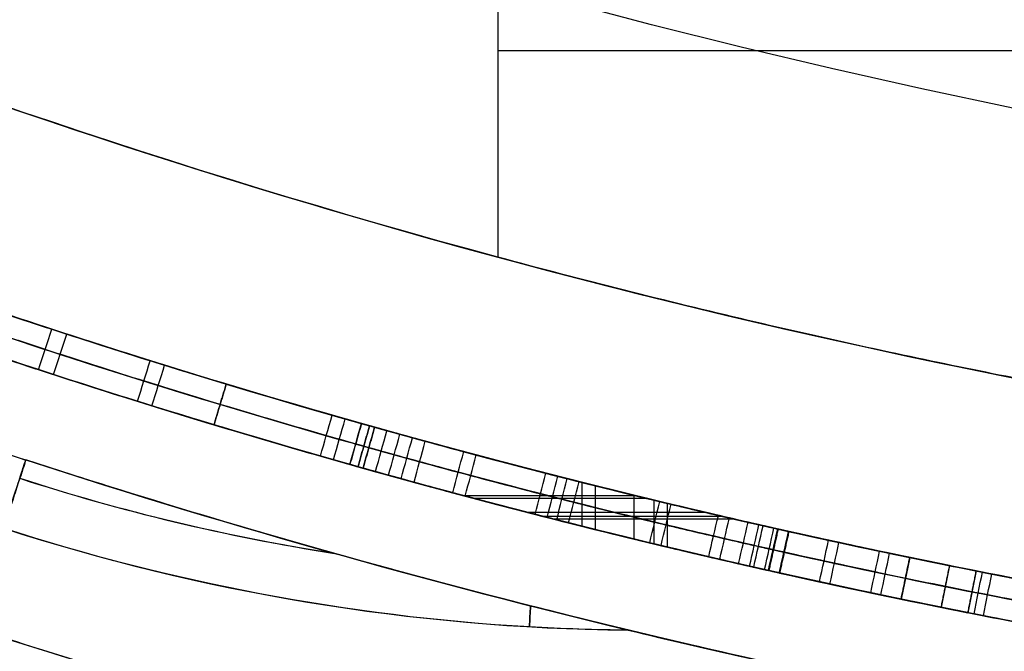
# Model space of a CAD drawing. Header units: centimetres. Extents: x -10 to 8.9, y -34.1 to -8.
# Tile 65 of 256: x -6.785 to -6.6924, y -33.9443 to -33.8849. Entities that reach past the tile are written whole.
import ezdxf

# ---------------------------------------------------------------- set-up
doc = ezdxf.new("R2010")
doc.units = ezdxf.units.CM
doc.layers.add('Default', color=7, linetype='Continuous', true_color=0x000000)

msp = doc.modelspace()

# ---------------------------------------------------------------- linework, layer by layer
at = {"layer": 'Default'}
for p, q in [((-6.765531, -33.919187, -0.094324), (-6.766686, -33.923016, -0.094324)), ((-6.766109, -33.921101, -0.144324), (-6.766109, -33.921101, -0.044324)), ((-6.752064, -33.923113, -0.115478), (-6.753148, -33.926963, -0.115478)), ((-6.752064, -33.923113, -0.071247), (-6.753148, -33.926963, -0.071247)), ((-6.752606, -33.925038, -0.09817), (-6.752606, -33.925038, -0.132785)), ((-6.752606, -33.925038, -0.055862), (-6.752606, -33.925038, -0.086632)), ((-6.732109, -33.928431, -0.044324), (-6.732109, -33.932555, -0.044324)), ((-6.730859, -33.928744, -0.144324), (-6.730859, -33.932867, -0.144324)), ((-6.727045, -33.929687, -0.044324), (-6.743207, -33.929687, -0.044324)), ((-6.726013, -33.929938, -0.144324), (-6.742261, -33.929938, -0.144324)), ((-6.727214, -33.929646, -0.09817), (-6.727214, -33.933763, -0.09817)), ((-6.727214, -33.929646, -0.086632), (-6.727214, -33.933763, -0.086632)), ((-6.72534, -33.930101, -0.055862), (-6.72534, -33.934216, -0.055862)), ((-6.72409, -33.930403, -0.132785), (-6.72409, -33.934515, -0.132785)), ((-6.720456, -33.931265, -0.09817), (-6.737188, -33.931265, -0.09817)), ((-6.720456, -33.931265, -0.086632), (-6.737188, -33.931265, -0.086632)), ((-6.718807, -33.93165, -0.055862), (-6.735687, -33.93165, -0.055862)), ((-6.717721, -33.931901, -0.132785), (-6.734701, -33.931901, -0.132785)), ((-6.70128, -33.9355, -0.092401), (-6.702091, -33.939417, -0.092401)), ((-6.697532, -33.936266, -0.050093), (-6.698323, -33.940187, -0.050093)), ((-6.701686, -33.937458, -0.086632), (-6.701686, -33.937458, -0.09817)), ((-6.695031, -33.936766, -0.138555), (-6.695809, -33.94069, -0.138555)), ((-6.697928, -33.938227, -0.044324), (-6.697928, -33.938227, -0.055862)), ((-6.69542, -33.938728, -0.132785), (-6.69542, -33.938728, -0.144324))]:
    msp.add_line(p, q, dxfattribs=at)
at = {"layer": 'Default', "extrusion": (1.44293e-05, 0, 1)}
msp.add_arc((-6.549995, -33.205, -0.534984), 0.758447, 180, 251.972328, dxfattribs=at)
at = {"layer": 'Default', "extrusion": (0, 0, -1)}
for centre, radius, start, end in [((6.55, -33.205, -0.2075), 0.7025, 180, 0), ((6.55, -33.205, 0.61), 0.7275, 285.139401, 299.860599), ((6.55, -33.205, 0.08859), 0.75, 286.793029, 288.555976), ((6.55, -33.205, 0.044324), 0.746, 281.406246, 286.793029), ((6.55, -33.205, 0.144324), 0.75, 281.210363, 286.793029), ((6.55, -33.205, 0.086632), 0.746, 281.700071, 285.715672), ((6.55, -33.205, 0.132785), 0.746, 281.210363, 285.715672), ((6.55, -33.205, 0.09817), 0.75, 281.700071, 285.715672), ((6.55, -33.205, 0.055862), 0.75, 281.406246, 285.715672), ((6.55, -33.205, 0.08859), 0.75, 280.109543, 281.700071)]:
    msp.add_arc(centre, radius, start, end, dxfattribs=at)
at = {"layer": 'Default', "extrusion": (1.37986e-06, 1.22846e-16, -1)}
msp.add_arc((6.549999, -33.205, 0.534871), 0.758448, 180, 287.999876, dxfattribs=at)
at = {"layer": 'Default'}
for centre, radius, start, end in [((-6.55, -33.205, -0.8725), 0.7275, 232.900723, 262.099277), ((-6.55, -33.205, -1.05), 0.7275, 235, 260), ((-6.55, -33.205, -1.05), 0.82, 235, 260), ((-6.55, -33.205, -0.144324), 0.746, 253.206971, 258.789637), ((-6.55, -33.205, -0.044324), 0.75, 253.206971, 258.593754), ((-6.55, -33.205, -0.055862), 0.746, 254.284328, 258.593754), ((-6.55, -33.205, -0.09817), 0.746, 254.284328, 258.299929), ((-6.55, -33.205, -0.132785), 0.75, 254.284328, 258.789637), ((-6.55, -33.205, -0.086632), 0.75, 254.284328, 258.299929)]:
    msp.add_arc(centre, radius, start, end, dxfattribs=at)
at = {"layer": 'Default', "extrusion": (0, -1, 0)}
msp.add_arc((-6.74, -0.7, 33.887848), 0.09, 0, 90, dxfattribs=at)
at = {"layer": 'Default'}
for points, degree in [([(-6.55, -32.43, -0.59725), (-6.571115, -32.43, -0.596839), (-6.613354, -32.431726, -0.596003), (-6.676343, -32.439492, -0.594714), (-6.738448, -32.452368, -0.593401), (-6.799376, -32.470305, -0.59207), (-6.858504, -32.493106, -0.590735), (-6.915762, -32.520758, -0.589397), (-6.970367, -32.552885, -0.588075), (-7.022248, -32.589411, -0.586771), (-7.07097, -32.630061, -0.585492), (-7.11623, -32.674566, -0.584261), (-7.157827, -32.722808, -0.582986), (-7.194958, -32.773748, -0.581695), (-7.228125, -32.827972, -0.580372), (-7.257247, -32.885894, -0.579009), (-7.281218, -32.945594, -0.577654), (-7.299531, -33.004934, -0.576351), (-7.31243, -33.061981, -0.575136), (-7.321111, -33.120235, -0.573932), (-7.325339, -33.179476, -0.572744), (-7.325017, -33.238946, -0.571591), (-7.32016, -33.297719, -0.570405), (-7.311134, -33.354924, -0.569219), (-7.296931, -33.414845, -0.567938), (-7.277333, -33.475147, -0.566606), (-7.252445, -33.534493, -0.56525), (-7.223078, -33.590912, -0.563915), (-7.189339, -33.644559, -0.562598), (-7.151254, -33.695367, -0.561301), (-7.109194, -33.742836, -0.56004), (-7.063366, -33.786739, -0.558806), (-7.014173, -33.826699, -0.557523), (-6.961763, -33.862584, -0.556214), (-6.906736, -33.893988, -0.55489), (-6.849183, -33.920862, -0.553548), (-6.809556, -33.935548, -0.55267), (-6.789485, -33.94207, -0.552227)], 3), ([(-6.789486, -33.94207, -0.617526), (-6.809707, -33.935499, -0.617973), (-6.849628, -33.92069, -0.618858), (-6.907593, -33.893558, -0.62021), (-6.962985, -33.861833, -0.621543), (-7.015713, -33.825563, -0.622862), (-7.06517, -33.785159, -0.624154), (-7.111188, -33.740775, -0.625396), (-7.153373, -33.692779, -0.626669), (-7.191512, -33.641404, -0.627977), (-7.225214, -33.587188, -0.629304), (-7.254449, -33.530209, -0.630649), (-7.27902, -33.470557, -0.632009), (-7.298136, -33.410443, -0.633333), (-7.311772, -33.351441, -0.634592), (-7.32029, -33.29617, -0.635736), (-7.324965, -33.23933, -0.636883), (-7.325359, -33.180837, -0.638017), (-7.321351, -33.122743, -0.639181), (-7.313086, -33.065737, -0.640357), (-7.300927, -33.010452, -0.641532), (-7.283642, -32.952598, -0.642798), (-7.260216, -32.892504, -0.644156), (-7.231211, -32.833522, -0.645539), (-7.198011, -32.778317, -0.646881), (-7.160976, -32.726796, -0.648183), (-7.119579, -32.67815, -0.649465), (-7.074203, -32.632987, -0.650705), (-7.025314, -32.591758, -0.651992), (-6.973161, -32.554677, -0.653306), (-6.91828, -32.522098, -0.654637), (-6.860763, -32.494076, -0.655983), (-6.801251, -32.470931, -0.657328), (-6.7399, -32.452716, -0.658669), (-6.6772, -32.439619, -0.659996), (-6.613827, -32.431754, -0.661293), (-6.571271, -32.43, -0.662136), (-6.55, -32.43, -0.66255)], 3), ([(-7.30845, -33.205, -0.554916), (-7.30845, -33.224905, -0.5545), (-7.306881, -33.264698, -0.553666), (-7.299864, -33.323894, -0.552413), (-7.288207, -33.382444, -0.551147), (-7.271978, -33.439903, -0.549878), (-7.251351, -33.49574, -0.548615), (-7.226441, -33.549761, -0.547371), (-7.197224, -33.601907, -0.546133), (-7.164091, -33.651455, -0.54488), (-7.127153, -33.698281, -0.543635), (-7.086622, -33.742097, -0.542399), (-7.042751, -33.782601, -0.541158), (-6.996099, -33.819343, -0.539906), (-6.946655, -33.852372, -0.538643), (-6.894703, -33.881472, -0.537379), (-6.840537, -33.90643, -0.536116), (-6.803587, -33.92008, -0.535296), (-6.784724, -33.926213, -0.534886)], 3), ([(-6.784377, -33.926323, -0.634871), (-6.764656, -33.932731, -0.634449), (-6.724689, -33.943937, -0.6336), (-6.663492, -33.955768, -0.632289), (-6.601787, -33.96253, -0.630994), (-6.539537, -33.964228, -0.629706), (-6.477461, -33.960828, -0.62841), (-6.41568, -33.952329, -0.627091), (-6.35487, -33.938798, -0.625768), (-6.295545, -33.920389, -0.624448), (-6.237985, -33.897226, -0.623145), (-6.182428, -33.869399, -0.621854), (-6.129273, -33.837077, -0.620556), (-6.079028, -33.800582, -0.619253), (-6.031827, -33.76001, -0.61796), (-5.988102, -33.715691, -0.616671), (-5.948216, -33.668025, -0.615367), (-5.912279, -33.617131, -0.614045), (-5.880634, -33.563452, -0.612723), (-5.853541, -33.507449, -0.611403), (-5.831166, -33.449566, -0.610107), (-5.813525, -33.389779, -0.608815), (-5.800887, -33.328937, -0.607511), (-5.793259, -33.267279, -0.606211), (-5.79155, -33.225773, -0.605346), (-5.79155, -33.205, -0.604914)], 3), ([(-6.74, -33.850102, -0.61), (-6.74, -33.878676, -0.61), (-6.74, -33.907251, -0.61)], 2), ([(-6.65, -33.925594, -0.7), (-6.65, -33.925594, -0.696079), (-6.650514, -33.925523, -0.688239), (-6.652802, -33.925202, -0.676702), (-6.656585, -33.924655, -0.665532), (-6.661768, -33.923871, -0.654991), (-6.668294, -33.92283, -0.645188), (-6.676024, -33.921518, -0.636337), (-6.684842, -33.919915, -0.628559), (-6.694625, -33.918005, -0.621978), (-6.705178, -33.915787, -0.61673), (-6.716401, -33.913246, -0.612879), (-6.728047, -33.910411, -0.610533), (-6.736007, -33.908331, -0.61), (-6.74, -33.907251, -0.61)], 3), ([(-6.783171, -33.917833, 0.050369), (-6.782757, -33.916566, 0.050369), (-6.782342, -33.915299, 0.050369), (-6.781928, -33.914031, 0.050369)], 3), ([(-6.781766, -33.918291, 0.047047), (-6.781354, -33.917023, 0.047047), (-6.780942, -33.915755, 0.047047), (-6.78053, -33.914487, 0.047047)], 3), ([(-6.773876, -33.920807, 0.053545), (-6.773478, -33.919534, 0.053545), (-6.77308, -33.918262, 0.053545), (-6.772682, -33.916989, 0.053545)], 3), ([(-6.772514, -33.921231, 0.050184), (-6.772119, -33.919958, 0.050184), (-6.771723, -33.918685, 0.050184), (-6.771328, -33.917411, 0.050184)], 3), ([(-6.765531, -33.919187, -0.044324), (-6.766109, -33.921101, -0.044324), (-6.766686, -33.923016, -0.044324)], 2), ([(-6.766686, -33.923016, -0.144324), (-6.766109, -33.921101, -0.144324), (-6.765531, -33.919187, -0.144324)], 2), ([(-6.765531, -33.919187, -0.144324), (-6.765531, -33.919187, -0.094324), (-6.765531, -33.919187, -0.044324)], 2), ([(-6.756677, -33.925961, -0.236344), (-6.75631, -33.924679, -0.236344), (-6.755942, -33.923397, -0.236344), (-6.755575, -33.922116, -0.236344)], 3), ([(-6.755454, -33.92631, -0.232922), (-6.755088, -33.925028, -0.232922), (-6.754723, -33.923746, -0.232922), (-6.754358, -33.922463, -0.232922)], 3), ([(-6.766686, -33.923016, -0.144324), (-6.766686, -33.923016, -0.094324), (-6.766686, -33.923016, -0.044324)], 2), ([(-6.75282, -33.9229, 0.059682), (-6.753363, -33.924825, 0.059682), (-6.753907, -33.926749, 0.059682)], 2), ([(-6.753782, -33.926307, 0.059682), (-6.753461, -33.925172, 0.059682), (-6.75314, -33.924036, 0.059682), (-6.75282, -33.9229, 0.059682)], 3), ([(-6.753148, -33.926963, -0.09817), (-6.752606, -33.925038, -0.09817), (-6.752064, -33.923113, -0.09817)], 2), ([(-6.752064, -33.923113, -0.132785), (-6.752606, -33.925038, -0.132785), (-6.753148, -33.926963, -0.132785)], 2), ([(-6.753148, -33.926963, -0.055862), (-6.752606, -33.925038, -0.055862), (-6.752064, -33.923113, -0.055862)], 2), ([(-6.752064, -33.923113, -0.086632), (-6.752606, -33.925038, -0.086632), (-6.753148, -33.926963, -0.086632)], 2), ([(-6.751586, -33.923247, 0.056247), (-6.752126, -33.925173, 0.056247), (-6.752666, -33.927099, 0.056247)], 2), ([(-6.752666, -33.927099, 0.056247), (-6.752306, -33.925815, 0.056247), (-6.751946, -33.924531, 0.056247), (-6.751586, -33.923247, 0.056247)], 3), ([(-6.752064, -33.923113, -0.086632), (-6.752064, -33.923113, -0.071247), (-6.752064, -33.923113, -0.055862)], 2), ([(-6.752064, -33.923113, -0.132785), (-6.752064, -33.923113, -0.115478), (-6.752064, -33.923113, -0.09817)], 2), ([(-6.751503, -33.927424, 0.060367), (-6.751145, -33.92614, 0.060367), (-6.750786, -33.924855, 0.060367), (-6.750428, -33.923571, 0.060367)], 3), ([(-6.750278, -33.927765, 0.056922), (-6.749922, -33.92648, 0.056922), (-6.749566, -33.925195, 0.056922), (-6.74921, -33.92391, 0.056922)], 3), ([(-6.749091, -33.928092, 0.061042), (-6.748737, -33.926807, 0.061042), (-6.748383, -33.925521, 0.061042), (-6.748029, -33.924236, 0.061042)], 3), ([(-6.747882, -33.928424, 0.057589), (-6.74753, -33.927138, 0.057589), (-6.747178, -33.925852, 0.057589), (-6.746827, -33.924566, 0.057589)], 3), ([(-6.744246, -33.929409, 0.062366), (-6.743901, -33.928121, 0.062366), (-6.743555, -33.926833, 0.062366), (-6.74321, -33.925545, 0.062366)], 3), ([(-6.78437, -33.926328, -0.53488), (-6.784375, -33.926326, -0.535769), (-6.784432, -33.926509, -0.537607), (-6.784701, -33.927325, -0.540362), (-6.78515, -33.928706, -0.542889), (-6.785754, -33.930564, -0.545028), (-6.786221, -33.932001, -0.546117), (-6.786458, -33.932744, -0.546567)], 3), ([(-6.727693, -33.942339, -0.621301), (-6.733388, -33.940967, -0.622255), (-6.745175, -33.937989, -0.624634), (-6.764028, -33.932721, -0.629285), (-6.777441, -33.928578, -0.63301), (-6.784377, -33.926323, -0.634871)], 3), ([(-6.727744, -33.942327, -0.544688), (-6.73341, -33.940961, -0.544116), (-6.745161, -33.937992, -0.542533), (-6.764034, -33.932719, -0.53917), (-6.777435, -33.928581, -0.536295), (-6.78437, -33.926328, -0.53488)], 3), ([(-6.753907, -33.926749, 0.059682), (-6.753866, -33.926602, 0.059682), (-6.753824, -33.926455, 0.059682), (-6.753783, -33.926309, 0.059682)], 3), ([(-6.743067, -33.929724, 0.058897), (-6.742724, -33.928436, 0.058897), (-6.742381, -33.927147, 0.058897), (-6.742038, -33.925859, 0.058897)], 3), ([(-6.753148, -33.926963, -0.09817), (-6.753148, -33.926963, -0.115478), (-6.753148, -33.926963, -0.132785)], 2), ([(-6.753148, -33.926963, -0.055862), (-6.753148, -33.926963, -0.071247), (-6.753148, -33.926963, -0.086632)], 2), ([(-6.784936, -33.928052, -0.628129), (-6.775467, -33.931129, -0.627829), (-6.765548, -33.933522, -0.627507), (-6.755352, -33.935116, -0.627171)], 3), ([(-6.78493, -33.928046, -0.541631), (-6.775485, -33.931115, -0.541331), (-6.765591, -33.933504, -0.541011), (-6.755422, -33.935098, -0.540675)], 3), ([(-6.736478, -33.931448, -0.24176), (-6.736146, -33.930156, -0.24176), (-6.735815, -33.928865, -0.24176), (-6.735483, -33.927573, -0.24176)], 3), ([(-6.735359, -33.931734, -0.238267), (-6.735029, -33.930442, -0.238267), (-6.734699, -33.92915, -0.238267), (-6.73437, -33.927858, -0.238267)], 3), ([(-6.734468, -33.93196, 0.064907), (-6.73414, -33.930668, 0.064907), (-6.733812, -33.929376, 0.064907), (-6.733484, -33.928083, 0.064907)], 3), ([(-6.733348, -33.932244, 0.061406), (-6.733022, -33.930951, 0.061406), (-6.732696, -33.929658, 0.061406), (-6.73237, -33.928365, 0.061406)], 3), ([(-6.730495, -33.928835, -0.044324), (-6.730495, -33.928835, -0.050093), (-6.730495, -33.928835, -0.055862)], 2), ([(-6.730495, -33.928835, -0.086632), (-6.730495, -33.928835, -0.092401), (-6.730495, -33.928835, -0.09817)], 2), ([(-6.730495, -33.928835, -0.132785), (-6.730495, -33.928835, -0.138555), (-6.730495, -33.928835, -0.144324)], 2), ([(-6.725723, -33.934124, -0.244317), (-6.725411, -33.932827, -0.244317), (-6.725098, -33.931531, -0.244317), (-6.724786, -33.930235, -0.244317)], 3), ([(-6.724656, -33.93438, -0.24079), (-6.724345, -33.933083, -0.24079), (-6.724035, -33.931787, -0.24079), (-6.723724, -33.93049, -0.24079)], 3), ([(-6.720181, -33.935437, -0.245558), (-6.719878, -33.934139, -0.245558), (-6.719576, -33.93284, -0.245558), (-6.719273, -33.931542, -0.245558)], 3), ([(-6.71914, -33.935679, -0.242013), (-6.718839, -33.93438, -0.242013), (-6.718538, -33.933081, -0.242013), (-6.718238, -33.931782, -0.242013)], 3), ([(-6.786458, -33.932744, -0.546567), (-6.768132, -33.938698, -0.545999), (-6.748149, -33.942134, -0.545365), (-6.727744, -33.942327, -0.544688)], 3), ([(-6.717369, -33.936087, -0.246169), (-6.717071, -33.934787, -0.246169), (-6.716774, -33.933487, -0.246169), (-6.716476, -33.932188, -0.246169)], 3), ([(-6.716341, -33.936321, -0.242616), (-6.716045, -33.935021, -0.242616), (-6.715749, -33.933721, -0.242616), (-6.715453, -33.932421, -0.242616)], 3), ([(-6.715952, -33.93641, -0.246472), (-6.715657, -33.935109, -0.246472), (-6.715362, -33.933809, -0.246472), (-6.715067, -33.932509, -0.246472)], 3), ([(-6.714931, -33.936641, -0.242914), (-6.714637, -33.93534, -0.242914), (-6.714344, -33.934039, -0.242914), (-6.714051, -33.932738, -0.242914)], 3), ([(-6.714566, -33.936723, 0.06956), (-6.714273, -33.935422, 0.06956), (-6.713981, -33.934121, 0.06956), (-6.713688, -33.93282, 0.06956)], 3), ([(-6.713651, -33.932828, -0.246773), (-6.71409, -33.93478, -0.246773), (-6.714529, -33.936731, -0.246773)], 2), ([(-6.714281, -33.935629, -0.246773), (-6.714071, -33.934695, -0.246773), (-6.713861, -33.933762, -0.246773), (-6.713651, -33.932828, -0.246773)], 3), ([(-6.713551, -33.93695, 0.066001), (-6.713261, -33.935649, 0.066001), (-6.71297, -33.934348, 0.066001), (-6.712679, -33.933046, 0.066001)], 3), ([(-6.712642, -33.933055, -0.243212), (-6.713078, -33.935007, -0.243212), (-6.713514, -33.936959, -0.243212)], 2), ([(-6.713514, -33.936959, -0.243212), (-6.713237, -33.935722, -0.243212), (-6.712961, -33.934485, -0.243212), (-6.712685, -33.933248, -0.243212)], 3), ([(-6.712685, -33.933251, -0.243212), (-6.712671, -33.933186, -0.243212), (-6.712656, -33.93312, -0.243212), (-6.712642, -33.933055, -0.243212)], 3), ([(-6.709767, -33.937786, 0.070583), (-6.709483, -33.936483, 0.070583), (-6.709198, -33.93518, 0.070583), (-6.708914, -33.933877, 0.070583)], 3), ([(-6.708786, -33.937999, 0.067008), (-6.708503, -33.936696, 0.067008), (-6.708221, -33.935393, 0.067008), (-6.707939, -33.934089, 0.067008)], 3), ([(-6.714529, -33.936731, -0.246773), (-6.714446, -33.936364, -0.246773), (-6.714364, -33.935996, -0.246773), (-6.714281, -33.935629, -0.246773)], 3), ([(-6.704943, -33.93882, 0.071573), (-6.704668, -33.937516, 0.071573), (-6.704393, -33.936211, 0.071573), (-6.704117, -33.934907, 0.071573)], 3), ([(-6.703996, -33.93902, 0.067983), (-6.703722, -33.937715, 0.067983), (-6.703448, -33.93641, 0.067983), (-6.703174, -33.935105, 0.067983)], 3), ([(-6.702091, -33.939417, -0.086632), (-6.701686, -33.937458, -0.086632), (-6.70128, -33.9355, -0.086632)], 2), ([(-6.702091, -33.939417, -0.09817), (-6.701686, -33.937458, -0.09817), (-6.70128, -33.9355, -0.09817)], 2), ([(-6.70128, -33.9355, -0.09817), (-6.70128, -33.9355, -0.092401), (-6.70128, -33.9355, -0.086632)], 2), ([(-6.698323, -33.940187, -0.044324), (-6.697928, -33.938227, -0.044324), (-6.697532, -33.936266, -0.044324)], 2), ([(-6.698323, -33.940187, -0.055862), (-6.697928, -33.938227, -0.055862), (-6.697532, -33.936266, -0.055862)], 2), ([(-6.697532, -33.936266, -0.055862), (-6.697532, -33.936266, -0.050093), (-6.697532, -33.936266, -0.044324)], 2), ([(-6.695809, -33.94069, -0.132785), (-6.69542, -33.938728, -0.132785), (-6.695031, -33.936766, -0.132785)], 2), ([(-6.695809, -33.94069, -0.144324), (-6.69542, -33.938728, -0.144324), (-6.695031, -33.936766, -0.144324)], 2), ([(-6.695226, -33.940805, 0.073456), (-6.694968, -33.939497, 0.073456), (-6.69471, -33.938189, 0.073456), (-6.694452, -33.936881, 0.073456)], 3), ([(-6.695031, -33.936766, -0.144324), (-6.695031, -33.936766, -0.138555), (-6.695031, -33.936766, -0.132785)], 2), ([(-6.694345, -33.940979, 0.069839), (-6.694088, -33.93967, 0.069839), (-6.693832, -33.938362, 0.069839), (-6.693575, -33.937053, 0.069839)], 3), ([(-6.702091, -33.939417, -0.086632), (-6.702091, -33.939417, -0.092401), (-6.702091, -33.939417, -0.09817)], 2), ([(-6.737039, -33.942034, -0.621609), (-6.737, -33.941349, -0.622004), (-6.736963, -33.940684, -0.622475), (-6.736927, -33.940057, -0.62301)], 3), ([(-6.736927, -33.940058, -0.543603), (-6.736962, -33.940681, -0.544134), (-6.737, -33.941342, -0.544602), (-6.737039, -33.942022, -0.544996)], 3), ([(-6.698323, -33.940187, -0.044324), (-6.698323, -33.940187, -0.050093), (-6.698323, -33.940187, -0.055862)], 2), ([(-6.695809, -33.94069, -0.132785), (-6.695809, -33.94069, -0.138555), (-6.695809, -33.94069, -0.144324)], 2), ([(-6.627396, -33.976126, -0.587386), (-6.63628, -33.975234, -0.590085), (-6.653518, -33.973192, -0.595081), (-6.677495, -33.969563, -0.601318), (-6.700403, -33.965381, -0.606531), (-6.722688, -33.960629, -0.610791), (-6.744699, -33.955259, -0.614108), (-6.766805, -33.949178, -0.616459), (-6.781887, -33.944539, -0.617302), (-6.789486, -33.94207, -0.617526)], 3), ([(-6.789485, -33.94207, -0.552227), (-6.78196, -33.944515, -0.552005), (-6.766984, -33.949125, -0.551951), (-6.744904, -33.955206, -0.552908), (-6.722808, -33.960603, -0.554867), (-6.700397, -33.965384, -0.557806), (-6.677449, -33.96957, -0.561724), (-6.653537, -33.973189, -0.566675), (-6.636292, -33.975233, -0.570834), (-6.627404, -33.976125, -0.573125)], 3), ([(-6.727744, -33.942327, -0.544688), (-6.720139, -33.94416, -0.545451), (-6.704689, -33.947635, -0.547385), (-6.681148, -33.952159, -0.55141), (-6.656223, -33.956125, -0.556714), (-6.62938, -33.959462, -0.563465), (-6.609533, -33.961181, -0.569163), (-6.599183, -33.961854, -0.57231)], 3), ([(-6.599178, -33.961855, -0.586571), (-6.609337, -33.961195, -0.590085), (-6.62889, -33.95951, -0.596591), (-6.65558, -33.956215, -0.604696), (-6.680559, -33.952263, -0.611463), (-6.704322, -33.947715, -0.617019), (-6.71997, -33.944201, -0.620011), (-6.727693, -33.942339, -0.621301)], 3)]:
    msp.add_open_spline(points, degree=degree, dxfattribs=at)
for points, knots in [([(-6.75282, -33.9229, 0.059682), (-6.759747, -33.920943, 0.057684), (-6.769662, -33.91798, 0.05462), (-6.780481, -33.914515, 0.050903), (-6.785632, -33.912812, 0.049036), (-6.788616, -33.91181, 0.047924), (-6.789907, -33.911372, 0.047434), (-6.790722, -33.911094, 0.047122)], [0, 0, 0, 0, 0.2082804, 0.3124206, 0.3644907, 0.3905258, 0.4165608, 0.4165608, 0.4165608, 0.4165608]), ([(-6.790622, -33.911128, -0.224299), (-6.780064, -33.914726, -0.228583), (-6.762554, -33.9203, -0.234606), (-6.739127, -33.926692, -0.240924), (-6.726634, -33.929804, -0.24391), (-6.720222, -33.931324, -0.245353), (-6.716931, -33.932084, -0.246071), (-6.715097, -33.932502, -0.246466), (-6.714062, -33.932736, -0.246686), (-6.713651, -33.932828, -0.246773)], [0, 0, 0, 0, 0.4161442, 0.6242163, 0.7282523, 0.7802704, 0.8062794, 0.8192839, 0.8322884, 0.8322884, 0.8322884, 0.8322884]), ([(-6.78929, -33.911581, 0.043838), (-6.788478, -33.911856, 0.044146), (-6.787191, -33.912289, 0.04463), (-6.784218, -33.913281, 0.04573), (-6.779088, -33.914966, 0.047574), (-6.768321, -33.918391, 0.051247), (-6.758466, -33.921316, 0.054273), (-6.751586, -33.923247, 0.056247)], [0, 0, 0, 0, 0.0258694, 0.0517387, 0.1034775, 0.2069549, 0.4139099, 0.4139099, 0.4139099, 0.4139099]), ([(-6.712642, -33.933055, -0.243212), (-6.71305, -33.932964, -0.243126), (-6.71408, -33.932732, -0.242909), (-6.715906, -33.932319, -0.24252), (-6.719182, -33.931567, -0.241811), (-6.725563, -33.930064, -0.240388), (-6.737997, -33.926987, -0.237442), (-6.761302, -33.920668, -0.231207), (-6.778709, -33.915162, -0.225259), (-6.789197, -33.911612, -0.221027)], [0, 0, 0, 0, 0.0129215, 0.0258429, 0.0516858, 0.1033717, 0.2067434, 0.4134867, 0.8269734, 0.8269734, 0.8269734, 0.8269734]), ([(-6.753363, -33.924825, 0.059682), (-6.753363, -33.924825, 0.059682), (-6.760309, -33.922862, 0.057684), (-6.77025, -33.919892, 0.054621), (-6.7811, -33.916417, 0.050903), (-6.786262, -33.91471, 0.049037), (-6.789258, -33.913704, 0.047923), (-6.790543, -33.913268, 0.047437), (-6.791367, -33.912987, 0.047122)], [0.0175535, 0.0175535, 0.0175535, 0.0175535, 0.0175535, 0.2320808, 0.3393445, 0.3929763, 0.4197922, 0.4466081, 0.4466081, 0.4466081, 0.4466081]), ([(-6.791267, -33.913021, -0.224299), (-6.780681, -33.916628, -0.228583), (-6.763123, -33.922218, -0.234606), (-6.739635, -33.928626, -0.240924), (-6.727106, -33.931747, -0.24391), (-6.720679, -33.933271, -0.245353), (-6.717377, -33.934034, -0.246072), (-6.715542, -33.934452, -0.246465), (-6.714496, -33.934688, -0.246687), (-6.71409, -33.93478, -0.246773)], [0.0249913, 0.0249913, 0.0249913, 0.0249913, 0.4409297, 0.6488989, 0.7528835, 0.8048758, 0.8308719, 0.84387, 0.8568681, 0.8568681, 0.8568681, 0.8568681]), ([(-6.752126, -33.925173, 0.056247), (-6.752126, -33.925173, 0.056247), (-6.759024, -33.923237, 0.054273), (-6.768905, -33.920304, 0.051248), (-6.779703, -33.916869, 0.047574), (-6.784844, -33.915181, 0.04573), (-6.78783, -33.914184, 0.044629), (-6.789111, -33.913753, 0.044149), (-6.789932, -33.913475, 0.043838)], [0.017583, 0.017583, 0.017583, 0.017583, 0.017583, 0.2308131, 0.3374282, 0.3907357, 0.4173895, 0.4440433, 0.4440433, 0.4440433, 0.4440433]), ([(-6.789838, -33.913507, -0.221027), (-6.779322, -33.917066, -0.225259), (-6.761868, -33.922587, -0.231207), (-6.738501, -33.928922, -0.237442), (-6.726033, -33.932008, -0.240388), (-6.719636, -33.933515, -0.241811), (-6.716349, -33.934269, -0.24252), (-6.714523, -33.934683, -0.242908), (-6.713482, -33.934916, -0.243127), (-6.713078, -33.935006, -0.243212)], [0.0250692, 0.0250692, 0.0250692, 0.0250692, 0.4383469, 0.6449857, 0.7483051, 0.7999648, 0.8257947, 0.8387096, 0.8516246, 0.8516246, 0.8516246, 0.8516246]), ([(-6.792012, -33.91488, 0.047122), (-6.791193, -33.91516, 0.047434), (-6.789895, -33.9156, 0.047924), (-6.786895, -33.916607, 0.049036), (-6.781716, -33.918319, 0.050903), (-6.77084, -33.921803, 0.05462), (-6.760872, -33.924782, 0.057684), (-6.753907, -33.926749, 0.059682)], [0, 0, 0, 0, 0.0261619, 0.0523238, 0.1046477, 0.2092953, 0.4185906, 0.4185906, 0.4185906, 0.4185906]), ([(-6.714529, -33.936731, -0.246773), (-6.714941, -33.936638, -0.246686), (-6.715982, -33.936403, -0.246466), (-6.717826, -33.935983, -0.246071), (-6.721135, -33.935219, -0.245353), (-6.727581, -33.93369, -0.24391), (-6.740141, -33.930562, -0.240924), (-6.763693, -33.924135, -0.234606), (-6.781298, -33.918531, -0.228583), (-6.791912, -33.914915, -0.224299)], [0, 0, 0, 0, 0.013069, 0.026138, 0.0522759, 0.1045519, 0.2091038, 0.4182076, 0.8364152, 0.8364152, 0.8364152, 0.8364152]), ([(-6.752666, -33.927099, 0.056247), (-6.759583, -33.925157, 0.054273), (-6.769491, -33.922217, 0.051247), (-6.780316, -33.918773, 0.047574), (-6.785474, -33.917079, 0.04573), (-6.788463, -33.916082, 0.04463), (-6.789757, -33.915646, 0.044146), (-6.790573, -33.915369, 0.043838)], [0, 0, 0, 0, 0.2079645, 0.3119468, 0.3639379, 0.3899335, 0.415929, 0.415929, 0.415929, 0.415929]), ([(-6.790479, -33.915401, -0.221027), (-6.779935, -33.91897, -0.225259), (-6.762435, -33.924506, -0.231207), (-6.739005, -33.930858, -0.237442), (-6.726505, -33.933952, -0.240388), (-6.720089, -33.935463, -0.241811), (-6.716795, -33.936219, -0.24252), (-6.71496, -33.936634, -0.242909), (-6.713924, -33.936867, -0.243126), (-6.713514, -33.936959, -0.243212)], [0, 0, 0, 0, 0.415539, 0.6233086, 0.7271933, 0.7791357, 0.8051069, 0.8180925, 0.8310781, 0.8310781, 0.8310781, 0.8310781]), ([(-6.386349, -33.932828, 0.069593), (-6.412603, -33.938732, 0.075155), (-6.4529, -33.945552, 0.081407), (-6.501137, -33.949625, 0.085038), (-6.525504, -33.950655, 0.085939), (-6.539496, -33.95095, 0.086192), (-6.574535, -33.951203, 0.086388), (-6.62154, -33.948467, 0.084114), (-6.668347, -33.941762, 0.078046), (-6.69125, -33.937558, 0.074104), (-6.702518, -33.935256, 0.071909), (-6.708926, -33.93388, 0.070586), (-6.718401, -33.931783, 0.068559), (-6.730313, -33.928937, 0.065768), (-6.741616, -33.925984, 0.062811), (-6.747213, -33.924464, 0.061274), (-6.750461, -33.923563, 0.060359), (-6.751954, -33.923144, 0.059932), (-6.75282, -33.9229, 0.059682)], [0, 0, 0, 0, 0.831546, 1.247319, 1.455205, 1.559148, 1.663092, 2.494637, 2.91041, 3.118297, 3.22224, 3.274212, 3.326183, 3.53407, 3.638013, 3.689985, 3.71597, 3.741956, 3.741956, 3.741956, 3.741956]), ([(-6.751586, -33.923247, 0.056247), (-6.750726, -33.923489, 0.056493), (-6.749242, -33.923902, 0.056915), (-6.746016, -33.924791, 0.057818), (-6.740453, -33.926292, 0.059336), (-6.729221, -33.929208, 0.062256), (-6.717357, -33.932024, 0.065014), (-6.70795, -33.934092, 0.067012), (-6.701586, -33.935449, 0.068315), (-6.690396, -33.937721, 0.070478), (-6.667644, -33.941871, 0.074361), (-6.621153, -33.948493, 0.080341), (-6.576135, -33.9511, 0.082495), (-6.544792, -33.950988, 0.082419), (-6.537831, -33.950915, 0.082358), (-6.525676, -33.95066, 0.08214), (-6.501473, -33.949644, 0.081253), (-6.453549, -33.945625, 0.077675), (-6.413479, -33.93889, 0.071514), (-6.387358, -33.933055, 0.066031)], [0, 0, 0, 0, 0.025819, 0.051638, 0.103276, 0.206551, 0.413103, 0.46474, 0.516378, 0.619654, 0.826205, 1.239308, 2.065513, 2.117151, 2.168789, 2.272064, 2.478616, 2.891718, 3.717923, 3.717923, 3.717923, 3.717923]), ([(-6.713651, -33.932828, -0.246773), (-6.687397, -33.938732, -0.252336), (-6.6471, -33.945552, -0.258587), (-6.598863, -33.949625, -0.262219), (-6.574496, -33.950655, -0.263119), (-6.560504, -33.95095, -0.263372), (-6.525465, -33.951203, -0.263568), (-6.47846, -33.948467, -0.261295), (-6.431653, -33.941762, -0.255226), (-6.40875, -33.937558, -0.251284), (-6.397482, -33.935256, -0.249089), (-6.391074, -33.93388, -0.247767), (-6.381599, -33.931783, -0.245739), (-6.369687, -33.928937, -0.242948), (-6.358384, -33.925984, -0.239991), (-6.352787, -33.924464, -0.238454), (-6.349539, -33.923563, -0.237539), (-6.348046, -33.923144, -0.237112), (-6.34718, -33.9229, -0.236863)], [0, 0, 0, 0, 0.831546, 1.247319, 1.455205, 1.559148, 1.663092, 2.494637, 2.91041, 3.118297, 3.22224, 3.274212, 3.326183, 3.53407, 3.638013, 3.689985, 3.71597, 3.741956, 3.741956, 3.741956, 3.741956]), ([(-6.348414, -33.923247, -0.233427), (-6.349274, -33.923489, -0.233674), (-6.350758, -33.923902, -0.234095), (-6.353984, -33.924791, -0.234999), (-6.359547, -33.926292, -0.236517), (-6.370779, -33.929208, -0.239436), (-6.382643, -33.932024, -0.242195), (-6.39205, -33.934092, -0.244192), (-6.398414, -33.935449, -0.245495), (-6.409604, -33.937721, -0.247658), (-6.432356, -33.941871, -0.251542), (-6.478847, -33.948493, -0.257521), (-6.523865, -33.9511, -0.259676), (-6.555208, -33.950988, -0.259599), (-6.562169, -33.950915, -0.259539), (-6.574324, -33.95066, -0.259321), (-6.598527, -33.949644, -0.258434), (-6.646451, -33.945625, -0.254855), (-6.686521, -33.93889, -0.248694), (-6.712642, -33.933055, -0.243212)], [0, 0, 0, 0, 0.025819, 0.051638, 0.103276, 0.206551, 0.413103, 0.46474, 0.516378, 0.619654, 0.826205, 1.239308, 2.065513, 2.117151, 2.168789, 2.272064, 2.478616, 2.891718, 3.717923, 3.717923, 3.717923, 3.717923]), ([(-6.38591, -33.93478, 0.069593), (-6.38591, -33.93478, 0.069593), (-6.412235, -33.940699, 0.075155), (-6.452639, -33.947537, 0.081407), (-6.501008, -33.951622, 0.085038), (-6.525436, -33.952654, 0.085939), (-6.539472, -33.95295, 0.086192), (-6.560508, -33.953102, 0.08631), (-6.593403, -33.952154, 0.085512), (-6.634956, -33.948538, 0.082381), (-6.668688, -33.943737, 0.078046), (-6.691627, -33.939522, 0.074104), (-6.702927, -33.937213, 0.071909), (-6.709352, -33.935834, 0.070586), (-6.718853, -33.933731, 0.068559), (-6.730795, -33.930878, 0.065768), (-6.742131, -33.927917, 0.062811), (-6.74774, -33.926393, 0.061274), (-6.751001, -33.925489, 0.060358), (-6.752488, -33.925072, 0.059934), (-6.753363, -33.924825, 0.059682)], [0.038499, 0.038499, 0.038499, 0.038499, 0.038499, 0.88648, 1.31047, 1.522466, 1.628463, 1.734461, 2.158451, 2.582441, 3.006432, 3.218427, 3.324424, 3.377423, 3.430422, 3.642417, 3.748415, 3.801414, 3.827913, 3.854412, 3.854412, 3.854412, 3.854412]), ([(-6.386922, -33.935007, 0.066031), (-6.386922, -33.935007, 0.066031), (-6.413113, -33.940858, 0.071514), (-6.45329, -33.947611, 0.077675), (-6.501342, -33.951641, 0.081253), (-6.525612, -33.952659, 0.08214), (-6.537798, -33.952915, 0.082358), (-6.544779, -33.952988, 0.082419), (-6.562217, -33.95305, 0.082461), (-6.593186, -33.952162, 0.081719), (-6.634462, -33.948589, 0.078633), (-6.667985, -33.943847, 0.074361), (-6.69077, -33.939686, 0.070478), (-6.701992, -33.937408, 0.068315), (-6.708374, -33.936047, 0.067012), (-6.717806, -33.933973, 0.065014), (-6.7297, -33.93115, 0.062256), (-6.740965, -33.928225, 0.059336), (-6.74654, -33.926721, 0.057819), (-6.74978, -33.925829, 0.056914), (-6.751257, -33.925417, 0.056495), (-6.752126, -33.925173, 0.056247)], [0.038223, 0.038223, 0.038223, 0.038223, 0.038223, 0.880732, 1.301987, 1.512614, 1.617927, 1.670584, 1.723241, 2.144495, 2.56575, 2.987004, 3.197632, 3.302945, 3.355602, 3.408259, 3.618886, 3.7242, 3.776857, 3.803185, 3.829513, 3.829513, 3.829513, 3.829513]), ([(-6.71409, -33.93478, -0.246773), (-6.71409, -33.93478, -0.246773), (-6.687765, -33.940699, -0.252336), (-6.647361, -33.947537, -0.258587), (-6.598992, -33.951622, -0.262219), (-6.574564, -33.952654, -0.263119), (-6.560528, -33.95295, -0.263372), (-6.539492, -33.953102, -0.26349), (-6.506597, -33.952154, -0.262693), (-6.465044, -33.948538, -0.259561), (-6.431312, -33.943737, -0.255226), (-6.408373, -33.939522, -0.251284), (-6.397073, -33.937213, -0.249089), (-6.390648, -33.935834, -0.247767), (-6.381147, -33.933731, -0.245739), (-6.369205, -33.930878, -0.242948), (-6.357869, -33.927917, -0.239991), (-6.35226, -33.926393, -0.238455), (-6.348999, -33.925489, -0.237539), (-6.347512, -33.925072, -0.237115), (-6.346637, -33.924825, -0.236863)], [0.038499, 0.038499, 0.038499, 0.038499, 0.038499, 0.88648, 1.31047, 1.522466, 1.628463, 1.734461, 2.158451, 2.582441, 3.006432, 3.218427, 3.324424, 3.377423, 3.430422, 3.642417, 3.748415, 3.801414, 3.827913, 3.854412, 3.854412, 3.854412, 3.854412]), ([(-6.713078, -33.935007, -0.243212), (-6.713078, -33.935007, -0.243212), (-6.686887, -33.940858, -0.248694), (-6.64671, -33.947611, -0.254855), (-6.598658, -33.951641, -0.258434), (-6.574388, -33.952659, -0.259321), (-6.562202, -33.952915, -0.259539), (-6.555221, -33.952988, -0.259599), (-6.537783, -33.95305, -0.259642), (-6.506814, -33.952162, -0.258899), (-6.465538, -33.948589, -0.255813), (-6.432015, -33.943847, -0.251542), (-6.40923, -33.939686, -0.247658), (-6.398008, -33.937408, -0.245495), (-6.391626, -33.936047, -0.244192), (-6.382194, -33.933973, -0.242195), (-6.3703, -33.93115, -0.239436), (-6.359035, -33.928225, -0.236516), (-6.35346, -33.926721, -0.234999), (-6.35022, -33.925829, -0.234094), (-6.348743, -33.925417, -0.233676), (-6.347874, -33.925173, -0.233427)], [0.038223, 0.038223, 0.038223, 0.038223, 0.038223, 0.880732, 1.301987, 1.512614, 1.617927, 1.670584, 1.723241, 2.144495, 2.56575, 2.987004, 3.197632, 3.302945, 3.355602, 3.408259, 3.618886, 3.7242, 3.776857, 3.803185, 3.829513, 3.829513, 3.829513, 3.829513]), ([(-6.78646, -33.932749, -0.623183), (-6.785858, -33.930896, -0.624308), (-6.785039, -33.928334, -0.626905), (-6.784474, -33.926586, -0.631418), (-6.784377, -33.926323, -0.633747), (-6.784377, -33.926323, -0.634871)], [0, 0, 0, 0, 0.071665, 0.1075096, 0.1433176, 0.1433176, 0.1433176, 0.1433176]), ([(-6.753907, -33.926749, 0.059682), (-6.753036, -33.926995, 0.059932), (-6.751536, -33.927416, 0.060359), (-6.748271, -33.928321, 0.061274), (-6.742643, -33.92985, 0.062811), (-6.73128, -33.932819, 0.065768), (-6.719304, -33.93568, 0.068559), (-6.709778, -33.937788, 0.070586), (-6.703335, -33.939171, 0.071909), (-6.692008, -33.941486, 0.074104), (-6.668982, -33.945712, 0.078046), (-6.621924, -33.952453, 0.084114), (-6.574666, -33.955204, 0.086388), (-6.53944, -33.95495, 0.086192), (-6.525373, -33.954653, 0.085939), (-6.500875, -33.953618, 0.085038), (-6.45238, -33.949523, 0.081407), (-6.411867, -33.942666, 0.075155), (-6.385471, -33.936731, 0.069593)], [0, 0, 0, 0, 0.026122, 0.052245, 0.10449, 0.20898, 0.41796, 0.470205, 0.52245, 0.626939, 0.835919, 1.253879, 2.089798, 2.194288, 2.298778, 2.507758, 2.925718, 3.761637, 3.761637, 3.761637, 3.761637]), ([(-6.386486, -33.936959, 0.066031), (-6.412747, -33.942825, 0.071514), (-6.453032, -33.949596, 0.077675), (-6.501213, -33.953637, 0.081253), (-6.525546, -33.954658, 0.08214), (-6.537766, -33.954915, 0.082358), (-6.544764, -33.954988, 0.082419), (-6.576275, -33.9551, 0.082495), (-6.621534, -33.95248, 0.080341), (-6.668275, -33.945823, 0.074361), (-6.691148, -33.94165, 0.070478), (-6.702399, -33.939366, 0.068315), (-6.708797, -33.938001, 0.067012), (-6.718255, -33.935922, 0.065014), (-6.730182, -33.933091, 0.062256), (-6.741475, -33.930159, 0.059336), (-6.747067, -33.92865, 0.057818), (-6.750311, -33.927757, 0.056915), (-6.751802, -33.927341, 0.056493), (-6.752666, -33.927099, 0.056247)], [0, 0, 0, 0, 0.830552, 1.245828, 1.453466, 1.557285, 1.609194, 1.661104, 2.491656, 2.906932, 3.11457, 3.218389, 3.270298, 3.322208, 3.529846, 3.633665, 3.685574, 3.711529, 3.737484, 3.737484, 3.737484, 3.737484]), ([(-6.346093, -33.926749, -0.236863), (-6.346964, -33.926995, -0.237112), (-6.348464, -33.927416, -0.237539), (-6.351729, -33.928321, -0.238454), (-6.357357, -33.92985, -0.239991), (-6.36872, -33.932819, -0.242948), (-6.380696, -33.93568, -0.245739), (-6.390222, -33.937788, -0.247767), (-6.396665, -33.939171, -0.249089), (-6.407992, -33.941486, -0.251284), (-6.431018, -33.945712, -0.255226), (-6.478076, -33.952453, -0.261295), (-6.525334, -33.955204, -0.263568), (-6.56056, -33.95495, -0.263372), (-6.574627, -33.954653, -0.263119), (-6.599125, -33.953618, -0.262219), (-6.64762, -33.949523, -0.258587), (-6.688133, -33.942666, -0.252336), (-6.714529, -33.936731, -0.246773)], [0, 0, 0, 0, 0.026122, 0.052245, 0.10449, 0.20898, 0.41796, 0.470205, 0.52245, 0.626939, 0.835919, 1.253879, 2.089798, 2.194288, 2.298778, 2.507758, 2.925718, 3.761637, 3.761637, 3.761637, 3.761637]), ([(-6.713514, -33.936959, -0.243212), (-6.687253, -33.942825, -0.248694), (-6.646968, -33.949596, -0.254855), (-6.598787, -33.953637, -0.258434), (-6.574454, -33.954658, -0.259321), (-6.562234, -33.954915, -0.259539), (-6.555236, -33.954988, -0.259599), (-6.523725, -33.9551, -0.259676), (-6.478466, -33.95248, -0.257521), (-6.431725, -33.945823, -0.251542), (-6.408852, -33.94165, -0.247658), (-6.397601, -33.939366, -0.245495), (-6.391203, -33.938001, -0.244192), (-6.381745, -33.935922, -0.242195), (-6.369818, -33.933091, -0.239436), (-6.358525, -33.930159, -0.236517), (-6.352933, -33.92865, -0.234999), (-6.349689, -33.927757, -0.234095), (-6.348198, -33.927341, -0.233674), (-6.347334, -33.927099, -0.233427)], [0, 0, 0, 0, 0.830552, 1.245828, 1.453466, 1.557285, 1.609194, 1.661104, 2.491656, 2.906932, 3.11457, 3.218389, 3.270298, 3.322208, 3.529846, 3.633665, 3.685574, 3.711529, 3.737484, 3.737484, 3.737484, 3.737484]), ([(-6.727693, -33.942339, -0.621301), (-6.730819, -33.942313, -0.621405), (-6.751185, -33.941638, -0.622078), (-6.770925, -33.937797, -0.622702), (-6.78646, -33.932749, -0.623183)], [-0.5997729, -0.5997729, -0.5997729, -0.5997729, -0.5079675, 0, 0, 0, 0])]:
    msp.add_open_spline(points, degree=3, knots=knots, dxfattribs=at)
for points, weights in [([(-6.70128, -33.9355, -0.094324), (-6.733768, -33.928772, -0.094324), (-6.765531, -33.919187, -0.094324)], [0.998604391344, 0.997713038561, 0.99879410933]), ([(-6.784724, -33.926213, -0.534886), (-6.784548, -33.926274, -0.53488), (-6.78437, -33.926328, -0.53488)], [1, 0.99999996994, 1])]:
    msp.add_rational_spline(points, weights, degree=2, dxfattribs=at)

doc.saveas('drawing.dxf')
